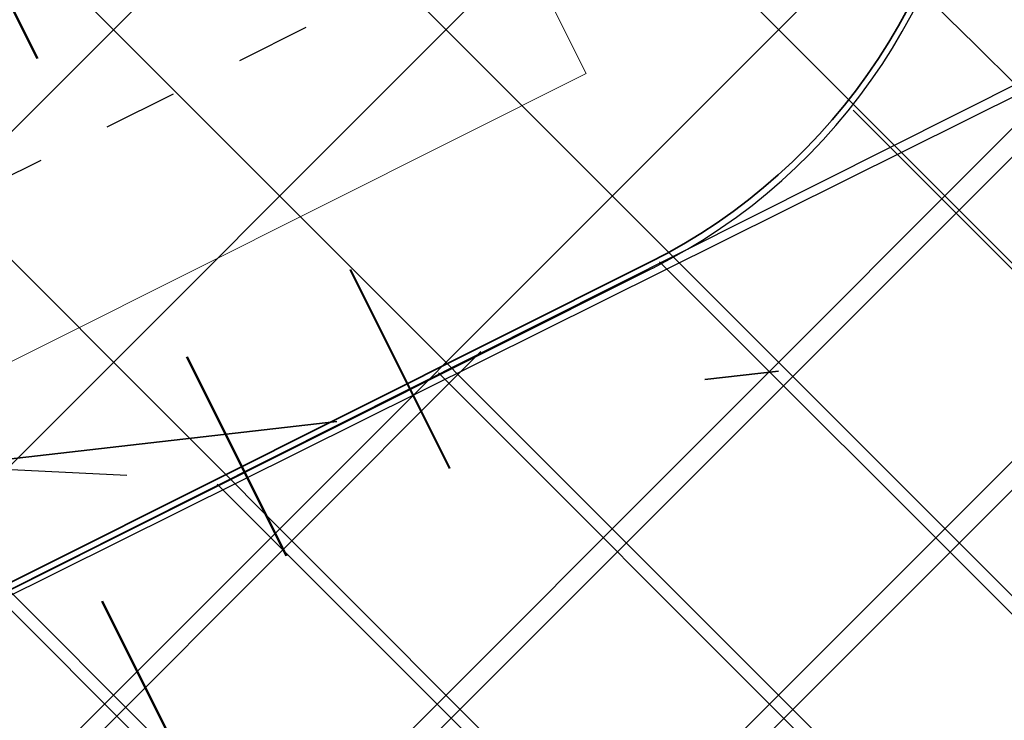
# Model space of a CAD drawing. Header units: metres. Extents: x 7472034 to 8439876, y 5890181 to 5961460.
# Tile 92 of 202: x 8439501.865 to 8439503.194, y 5890391.384 to 5890392.329. Entities that reach past the tile are written whole.
import ezdxf

# ---------------------------------------------------------------- set-up
doc = ezdxf.new("R2010")
doc.units = ezdxf.units.M
doc.header["$MEASUREMENT"] = 0
for name, pattern in [('ACAD_ISO03W100', [30, 12, -18]), ('DASHDOTX2', [2, 1, -0.5, 0, -0.5]), ('HIDDEN2', [0.1875, 0.125, -0.0625])]:
    doc.linetypes.add(name, pattern=pattern)
doc.layers.get('0').update_dxf_attribs({"linetype": 'CONTINUOUS', "lineweight": 5})
doc.layers.get('Defpoints').update_dxf_attribs({"linetype": 'CONTINUOUS'})
for name, color, linetype, lineweight in [('### Krawężnik', 6, 'CONTINUOUS', 35), ('_a_widok', 7, 'CONTINUOUS', 5), ('_T_95', 80, 'ACAD_ISO03W100', 50), ('_T_ON', 23, 'ACAD_ISO03W100', 40), ('_T_ON_V', 181, 'ACAD_ISO03W100', 50), ('E_Kanal_sterownicze', 10, 'DASHDOTX2', 35), ('KOLOR-OBIEKT', 21, 'CONTINUOUS', 13), ('T_strefa-8', 20, 'ACAD_ISO03W100', 50), ('ZAG-obrys 018 wymiary', 7, 'CONTINUOUS', 18), ('ZAG-OBRYS013', 7, 'CONTINUOUS', 13), ('ZAG-OPIS_020', 7, 'CONTINUOUS', 25)]:
    doc.layers.add(name, color=color, linetype=linetype, lineweight=lineweight)
doc.layers.add('100_rzut_wym_wew', color=7, linetype='CONTINUOUS')
doc.layers.add('2D - Ogólne', color=7, linetype='CONTINUOUS')
doc.layers.add('_IS_NO', color=11, linetype='CONTINUOUS', lineweight=20, plot=False)
doc.styles.add('DIM', font='simplex.shx', dxfattribs={"width": 0.8})
doc.styles.add('RS', font='Romans.shx', dxfattribs={"width": 0.7})
doc.dimstyles.new('DIM-WEW_500', dxfattribs={"dimscale": 5, "dimtxt": 18, "dimasz": 10, "dimexe": 4, "dimexo": 8, "dimgap": 5, "dimtad": 1, "dimlfac": 0.01, "dimzin": 9, "dimdsep": 46, "dimtxsty": 'DIM', "dimblk": 'ARCHTICK', "dimcen": 5, "dimclrt": 112, "dimadec": 4, "dimazin": 2, "dimtfac": 4, "dimtmove": 0, "dimatfit": 3, "dimldrblk": 'ARCHTICK', "dimfxl": 0, "dimtolj": 1, "dimlwd": 13, "dimarcsym": 0})
pattern_1 = [(45, (967499.202946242, -71042.94610979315), (-0.2245064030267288, 0.2245064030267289), []), (135, (967499.202946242, -71042.94610979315), (-0.2245064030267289, -0.2245064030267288), [])]
pattern_2 = [(45, (967499.2092647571, -71042.97165620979), (-0.2245064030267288, 0.2245064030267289), []), (135, (967499.2092647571, -71042.97165620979), (-0.2245064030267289, -0.2245064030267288), [])]

# ---------------------------------------------------------------- blocks, each defined once
blk = doc.blocks.new('A$C7D7B3C0A')
at = {"ltscale": 0.1}
blk.add_lwpolyline([(3.075000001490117, 7.137135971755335), (4.125000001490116, 7.137135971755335), (4.125000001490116, 8.937135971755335), (3.075000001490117, 8.937135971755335)], close=True, dxfattribs=at)
at = {"layer": '2D - Ogólne', "lineweight": 25}
blk.add_line((4.399999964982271, 8.89999996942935), (4.400059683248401, 2.299928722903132), dxfattribs=at)
blk.add_line((4.399999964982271, 8.89999996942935), (4.400059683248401, 2.299928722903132), dxfattribs=at)
blk.add_line((4.399999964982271, 8.89999996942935), (4.400059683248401, 2.299928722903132), dxfattribs=at)
blk.add_line((4.399999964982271, 8.89999996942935), (4.400059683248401, 2.299928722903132), dxfattribs=at)
blk.add_line((4.399999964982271, 8.89999996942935), (4.400059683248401, 2.299928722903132), dxfattribs=at)
blk.add_line((4.399999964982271, 8.89999996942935), (4.400059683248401, 2.299928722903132), dxfattribs=at)
blk.add_line((4.399999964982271, 8.89999996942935), (4.400059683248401, 2.299928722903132), dxfattribs=at)
blk.add_line((4.399999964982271, 8.89999996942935), (4.400059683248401, 2.299928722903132), dxfattribs=at)
blk.add_line((4.399999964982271, 8.89999996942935), (4.400059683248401, 2.299928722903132), dxfattribs=at)
blk.add_line((4.399999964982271, 8.89999996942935), (4.400059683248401, 2.299928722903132), dxfattribs=at)
blk.add_line((4.399999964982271, 8.89999996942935), (4.400059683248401, 2.299928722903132), dxfattribs=at)
at = {"layer": '2D - Ogólne', "linetype": 'HIDDEN2', "ltscale": 0.5}
blk.add_lwpolyline([(3.300000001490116, 7.327135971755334), (3.900000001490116, 7.327135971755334), (3.900000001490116, 8.747135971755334), (3.300000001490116, 8.747135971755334)], close=True, dxfattribs=at)
at = {"layer": '2D - Ogólne', "lineweight": 25}
blk.add_arc((3.599999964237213, 8.899999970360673), 0.7999999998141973, 359.9985593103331, 180.0014353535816, dxfattribs=at)
blk.add_arc((3.599999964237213, 8.899999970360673), 0.7999999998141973, 359.9985593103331, 180.0014353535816, dxfattribs=at)
blk.add_arc((3.599999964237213, 8.899999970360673), 0.7999999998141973, 359.9985593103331, 180.0014353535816, dxfattribs=at)
blk.add_arc((3.599999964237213, 8.899999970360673), 0.7999999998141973, 359.9985593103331, 180.0014353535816, dxfattribs=at)
blk.add_arc((3.599999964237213, 8.899999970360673), 0.7999999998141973, 359.9985593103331, 180.0014353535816, dxfattribs=at)
blk.add_arc((3.599999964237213, 8.899999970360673), 0.7999999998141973, 359.9985593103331, 180.0014353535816, dxfattribs=at)
blk.add_arc((3.599999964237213, 8.899999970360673), 0.7999999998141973, 359.9985593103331, 180.0014353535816, dxfattribs=at)
blk.add_arc((3.599999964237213, 8.899999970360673), 0.7999999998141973, 359.9985593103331, 180.0014353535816, dxfattribs=at)
blk.add_arc((3.599999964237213, 8.899999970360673), 0.7999999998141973, 359.9985593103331, 180.0014353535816, dxfattribs=at)
blk.add_arc((3.599999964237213, 8.899999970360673), 0.7999999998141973, 359.9985593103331, 180.0014353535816, dxfattribs=at)
blk.add_arc((3.599999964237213, 8.899999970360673), 0.7999999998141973, 359.9985593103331, 180.0014353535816, dxfattribs=at)
blk = doc.blocks.new('_Oblique')
at = {"color": 0, "linetype": 'ByBlock', "lineweight": -2}
blk.add_line((-0.5, -0.5), (0.5, 0.5), dxfattribs=at)
blk = doc.blocks.new('*D74')
at = {"layer": 'Defpoints', "color": 0, "linetype": 'Continuous', "lineweight": 60}
for p in [(8439513.6523426, 5890394.95090656), (8439515.034874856, 5890392.196414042, -6.635853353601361e-07), (8439505.357943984, 5890385.161581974, -6.635853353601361e-07)]:
    blk.add_point(p, dxfattribs=at)
at = {"layer": 'ZAG-obrys 018 wymiary', "color": 0, "linetype": 'Continuous', "lineweight": -2}
for p, q in [((8439514.67600672, 5890392.911406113), (8439513.472908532, 5890395.308402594)), ((8439504.999075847, 5890385.876574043), (8439502.92285878, 5890390.013131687))]:
    blk.add_line(p, q, dxfattribs=at)
at = {"layer": 'ZAG-obrys 018 wymiary', "color": 0, "linetype": 'Continuous', "lineweight": 13}
blk.add_line((8439503.102292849, 5890389.655635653), (8439513.6523426, 5890394.95090656), dxfattribs=at)
at = {"layer": 'ZAG-obrys 018 wymiary', "color": 0, "linetype": 'Continuous', "lineweight": 13, "xscale": 0.3, "yscale": 0.3, "zscale": 0.3}
for p, rotation in [((8439513.6523426, 5890394.95090656), 26.6529462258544), ((8439503.102292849, 5890389.655635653), 206.6529462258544)]:
    blk.add_blockref('_Oblique', p, dxfattribs=dict(at, rotation=rotation))
at = {"layer": 'ZAG-obrys 018 wymiary', "color": 112, "linetype": 'Continuous', "lineweight": 25, "insert": (8439507.694868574, 5890392.632072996), "char_height": 0.8, "attachment_point": 5, "rotation": 26.652946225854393, "style": 'RS'}
blk.add_mtext('\\A1;11.8', dxfattribs=at)
blk = doc.blocks.new('_ArchTick')
at = {"layer": '100_rzut_wym_wew', "color": 0, "linetype": 'Continuous', "const_width": 0.15}
blk.add_lwpolyline([(-0.5, -0.5), (0.5, 0.5)], dxfattribs=at)
blk = doc.blocks.new('*D76')
at = {"layer": 'Defpoints', "color": 0, "linetype": 'Continuous', "lineweight": 60}
for p in [(8439504.5437122, 5890392.911758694), (8439500.275404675, 5890390.769413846), (8439503.451551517, 5890385.091044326)]:
    blk.add_point(p, dxfattribs=at)
at = {"layer": 'ZAG-obrys 018 wymiary', "color": 0, "linetype": 'Continuous', "lineweight": -2}
for p, q in [((8439500.990396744, 5890391.128281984), (8439504.901208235, 5890393.091192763)), ((8439504.166543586, 5890385.449912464), (8439507.816903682, 5890387.282097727))]:
    blk.add_line(p, q, dxfattribs=at)
at = {"layer": 'ZAG-obrys 018 wymiary', "color": 0, "linetype": 'Continuous', "lineweight": 13}
blk.add_line((8439507.459407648, 5890387.102663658), (8439504.5437122, 5890392.911758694), dxfattribs=at)
at = {"layer": 'ZAG-obrys 018 wymiary', "color": 0, "linetype": 'Continuous', "lineweight": 13, "xscale": 0.3, "yscale": 0.3, "zscale": 0.3}
for p, rotation in [((8439504.5437122, 5890392.911758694), 116.652946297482), ((8439507.459407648, 5890387.102663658), 296.6529462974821)]:
    blk.add_blockref('_Oblique', p, dxfattribs=dict(at, rotation=rotation))
at = {"layer": 'ZAG-obrys 018 wymiary', "color": 112, "linetype": 'Continuous', "lineweight": 25, "insert": (8439506.537803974, 5890390.27636228), "char_height": 0.8, "attachment_point": 5, "rotation": 296.652946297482, "style": 'RS'}
blk.add_mtext('\\A1;6.5', dxfattribs=at)
blk = doc.blocks.new('*D80')
at = {"layer": 'Defpoints', "color": 0, "linetype": 'Continuous', "lineweight": 60}
for p in [(8439499.288762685, 5890395.196211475), (8439510.439764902, 5890383.669162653), (8439506.139698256, 5890381.515762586)]:
    blk.add_point(p, dxfattribs=at)
at = {"layer": 'ZAG-obrys 018 wymiary', "color": 0, "linetype": 'Continuous', "lineweight": -2}
for p, q in [((8439500.004080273, 5890395.554430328), (8439503.946488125, 5890397.528720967)), ((8439506.855015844, 5890381.87398144), (8439510.797423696, 5890383.84827208))]:
    blk.add_line(p, q, dxfattribs=at)
at = {"layer": 'ZAG-obrys 018 wymiary', "color": 0, "linetype": 'Continuous', "lineweight": 13}
blk.add_line((8439503.588829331, 5890397.349611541), (8439510.439764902, 5890383.669162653), dxfattribs=at)
at = {"layer": 'ZAG-obrys 018 wymiary', "color": 0, "linetype": 'Continuous', "lineweight": 13, "xscale": 0.3, "yscale": 0.3, "zscale": 0.3}
for p, rotation in [((8439503.588829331, 5890397.349611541), 116.6009277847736), ((8439510.439764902, 5890383.669162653), 296.6009277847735)]:
    blk.add_blockref('_Oblique', p, dxfattribs=dict(at, rotation=rotation))
at = {"layer": 'ZAG-obrys 018 wymiary', "color": 112, "linetype": 'Continuous', "lineweight": 25, "insert": (8439508.246278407, 5890389.389239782), "char_height": 0.8, "attachment_point": 5, "rotation": 296.6009277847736, "style": 'RS'}
blk.add_mtext('\\A1;15.3', dxfattribs=at)
blk = doc.blocks.new('*D88')
at = {"layer": 'Defpoints', "color": 0, "linetype": 'Continuous', "lineweight": 60}
for p in [(8439503.070368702, 5890393.075582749), (8439494.803817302, 5890391.266461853), (8439495.73632797, 5890389.403839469)]:
    blk.add_point(p, dxfattribs=at)
at = {"layer": 'ZAG-obrys 018 wymiary', "color": 0, "linetype": 'Continuous', "lineweight": -2}
for p, q in [((8439502.712229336, 5890393.790940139), (8439501.95878835, 5890395.295883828)), ((8439495.378188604, 5890390.119196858), (8439494.624747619, 5890391.624140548))]:
    blk.add_line(p, q, dxfattribs=at)
at = {"layer": 'ZAG-obrys 018 wymiary', "color": 0, "linetype": 'Continuous', "lineweight": 13}
blk.add_line((8439502.137858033, 5890394.938205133), (8439494.803817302, 5890391.266461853), dxfattribs=at)
at = {"layer": 'ZAG-obrys 018 wymiary', "color": 0, "linetype": 'Continuous', "lineweight": 13, "xscale": 0.3, "yscale": 0.3, "zscale": 0.3}
for p, rotation in [((8439502.137858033, 5890394.938205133), 26.59456106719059), ((8439494.803817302, 5890391.266461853), 206.5945610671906)]:
    blk.add_blockref('_Oblique', p, dxfattribs=dict(at, rotation=rotation))
at = {"layer": 'ZAG-obrys 018 wymiary', "color": 112, "linetype": 'Continuous', "lineweight": 25, "insert": (8439498.202233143, 5890393.638851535), "char_height": 0.8, "attachment_point": 5, "rotation": 26.594561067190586, "style": 'RS'}
blk.add_mtext('\\A1;8.2', dxfattribs=at)
blk = doc.blocks.new('*D60')
at = {"layer": 'Defpoints', "color": 0, "linetype": 'Continuous', "lineweight": 60}
for p in [(8439503.84000523, 5890394.328112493), (8439498.216184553, 5890391.533605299), (8439498.928597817, 5890390.099905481)]:
    blk.add_point(p, dxfattribs=at)
at = {"layer": 'ZAG-obrys 018 wymiary', "color": 0, "linetype": 'Continuous', "lineweight": -2}
for p, q in [((8439499.362340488, 5890392.10313644), (8439504.198218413, 5890394.506110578)), ((8439500.074753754, 5890390.669436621), (8439504.910631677, 5890393.07241076))]:
    blk.add_line(p, q, dxfattribs=at)
at = {"layer": 'ZAG-obrys 018 wymiary', "color": 0, "linetype": 'Continuous', "lineweight": 13}
blk.add_line((8439504.552418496, 5890392.894412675), (8439503.84000523, 5890394.328112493), dxfattribs=at)
at = {"layer": 'ZAG-obrys 018 wymiary', "color": 0, "linetype": 'Continuous', "lineweight": 13, "xscale": 0.3, "yscale": 0.3, "zscale": 0.3}
for p, rotation in [((8439503.84000523, 5890394.328112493), 116.4230323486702), ((8439504.552418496, 5890392.894412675), 296.4230323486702)]:
    blk.add_blockref('_Oblique', p, dxfattribs=dict(at, rotation=rotation))
at = {"layer": 'ZAG-obrys 018 wymiary', "color": 112, "linetype": 'Continuous', "lineweight": 25, "insert": (8439504.733531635, 5890393.878259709), "char_height": 0.8, "attachment_point": 5, "rotation": 296.42303234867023, "style": 'RS'}
blk.add_mtext('\\A1;1.6', dxfattribs=at)
blk = doc.blocks.new('*D61')
at = {"layer": 'Defpoints', "color": 0, "linetype": 'Continuous', "lineweight": 60}
for p in [(8439502.577955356, 5890396.848265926), (8439496.959928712, 5890394.034853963), (8439498.213246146, 5890391.532138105)]:
    blk.add_point(p, dxfattribs=at)
at = {"layer": 'ZAG-obrys 018 wymiary', "color": 0, "linetype": 'Continuous', "lineweight": -2}
for p, q in [((8439498.107220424, 5890394.609398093), (8439502.93561415, 5890397.027375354)), ((8439499.360537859, 5890392.106682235), (8439504.188931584, 5890394.524659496))]:
    blk.add_line(p, q, dxfattribs=at)
at = {"layer": 'ZAG-obrys 018 wymiary', "color": 0, "linetype": 'Continuous', "lineweight": 13}
blk.add_line((8439503.83127279, 5890394.345550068), (8439502.577955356, 5890396.848265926), dxfattribs=at)
at = {"layer": 'ZAG-obrys 018 wymiary', "color": 0, "linetype": 'Continuous', "lineweight": 13, "xscale": 0.3, "yscale": 0.3, "zscale": 0.3}
for p, rotation in [((8439502.577955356, 5890396.848265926), 116.6009277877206), ((8439503.83127279, 5890394.345550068), 296.6009277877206)]:
    blk.add_blockref('_Oblique', p, dxfattribs=dict(at, rotation=rotation))
at = {"layer": 'ZAG-obrys 018 wymiary', "color": 112, "linetype": 'Continuous', "lineweight": 25, "insert": (8439503.741102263, 5890395.865572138), "char_height": 0.8, "attachment_point": 5, "rotation": 296.6009277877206, "style": 'RS'}
blk.add_mtext('\\A1;2.8', dxfattribs=at)
blk = doc.blocks.new('Elektryk_v3')
at = {"layer": 'E_Kanal_sterownicze'}
blk.add_lwpolyline([(7.317663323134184, -60.84954797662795), (-9.58507195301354, -62.78099499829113)], dxfattribs=at)
blk = doc.blocks.new('A$C20F0416D')
at = {"layer": '_T_95', "ltscale": 0.025}
blk.add_lwpolyline([(2.526939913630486, 7.143313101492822), (3.028528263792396, 6.169950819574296), (16.01498551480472, 12.67349417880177), (15.1567672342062, 14.38720843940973)], dxfattribs=at)
at = {"layer": '_T_ON', "ltscale": 0.025}
blk.add_lwpolyline([(5.371468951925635, 8.609142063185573), (5.775450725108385, 7.82519119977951), (16.35011156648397, 13.12092074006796), (15.60384072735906, 14.61109522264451)], dxfattribs=at)
at = {"layer": '_T_ON_V', "ltscale": 0.025}
blk.add_lwpolyline([(4.992205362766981, 2.359317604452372), (5.319726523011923, 1.723743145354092), (9.298927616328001, 3.716504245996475), (10.87148666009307, 4.995262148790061), (14.75930539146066, 6.99871411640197), (16.46535427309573, 12.33249306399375), (15.38030398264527, 14.49915183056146)], dxfattribs=at)
blk = doc.blocks.new('*D132')
at = {"layer": 'Defpoints', "color": 0, "linetype": 'Continuous', "lineweight": 60}
for p in [(8439490.081045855, 5890411.33265816), (8439490.081045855, 5890411.33265816), (8439503.593241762, 5890384.547616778)]:
    blk.add_point(p, dxfattribs=at)
at = {"layer": 'ZAG-obrys 018 wymiary', "color": 0, "linetype": 'Continuous', "lineweight": -2}
for p, q in [((8439490.081045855, 5890411.33265816), (8439490.438176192, 5890411.512818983)), ((8439503.593241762, 5890384.547616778), (8439503.9503721, 5890384.727777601))]:
    blk.add_line(p, q, dxfattribs=at)
at = {"layer": 'ZAG-obrys 018 wymiary', "color": 0, "linetype": 'Continuous', "lineweight": 13}
blk.add_line((8439503.593241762, 5890384.547616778), (8439490.081045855, 5890411.33265816), dxfattribs=at)
at = {"layer": 'ZAG-obrys 018 wymiary', "color": 0, "linetype": 'Continuous', "lineweight": 13, "xscale": 0.3, "yscale": 0.3, "zscale": 0.3}
for p, rotation in [((8439490.081045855, 5890411.33265816), 116.7694823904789), ((8439503.593241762, 5890384.547616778), 296.7694823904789)]:
    blk.add_blockref('_Oblique', p, dxfattribs=dict(at, rotation=rotation))
at = {"layer": 'ZAG-obrys 018 wymiary', "color": 112, "linetype": 'Continuous', "lineweight": 25, "insert": (8439496.348970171, 5890400.239980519), "char_height": 0.8, "attachment_point": 5, "rotation": 296.7694823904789, "style": 'RS'}
blk.add_mtext('\\A1;30', dxfattribs=at)
blk = doc.blocks.new('*D142')
at = {"layer": 'Defpoints', "color": 0, "linetype": 'Continuous', "lineweight": 60}
for p in [(8439501.07687633, 5890391.760996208), (8439499.839085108, 5890366.792824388), (8439500.37198268, 5890366.766406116)]:
    blk.add_point(p, dxfattribs=at)
at = {"layer": 'ZAG-obrys 018 wymiary', "color": 0, "linetype": 'Continuous', "lineweight": 13}
blk.add_line((8439501.609773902, 5890391.734577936), (8439500.37198268, 5890366.766406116), dxfattribs=at)
at = {"layer": 'ZAG-obrys 018 wymiary', "color": 0, "linetype": 'Continuous', "lineweight": -2}
for p, q in [((8439501.609773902, 5890391.734577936), (8439502.009283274, 5890391.714772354)), ((8439500.37198268, 5890366.766406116), (8439500.771492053, 5890366.746600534))]:
    blk.add_line(p, q, dxfattribs=at)
at = {"layer": 'ZAG-obrys 018 wymiary', "color": 0, "linetype": 'Continuous', "lineweight": 13, "xscale": 0.3, "yscale": 0.3, "zscale": 0.3}
for p, rotation in [((8439501.609773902, 5890391.734577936), 87.16189876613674), ((8439500.37198268, 5890366.766406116), 267.1618987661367)]:
    blk.add_blockref('_Oblique', p, dxfattribs=dict(at, rotation=rotation))
at = {"layer": 'ZAG-obrys 018 wymiary', "color": 112, "linetype": 'Continuous', "lineweight": 25, "insert": (8439500.180271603, 5890375.01709125), "char_height": 0.8, "attachment_point": 5, "rotation": 87.16189876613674, "style": 'RS'}
blk.add_mtext('\\A1;25', dxfattribs=at)
blk = doc.blocks.new('_Open30')
at = {"color": 0, "linetype": 'ByBlock', "lineweight": -2}
for p, q in [((-1, 0.26794919), (0, 0)), ((0, 0), (-1, -0.26794919)), ((0, 0), (-1, 0))]:
    blk.add_line(p, q, dxfattribs=at)
blk = doc.blocks.new('*D150')
at = {"layer": 'Defpoints', "color": 0, "linetype": 'Continuous', "lineweight": 60}
for p in [(8439495.295166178, 5890413.452423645), (8439503.9503721, 5890384.727777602)]:
    blk.add_point(p, dxfattribs=at)
at = {"layer": 'ZAG-obrys 018 wymiary', "color": 0, "linetype": 'Continuous', "lineweight": 13}
blk.add_line((8439496.232624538, 5890410.341214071), (8439495.381717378, 5890413.165180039), dxfattribs=at)
at = {"layer": 'ZAG-obrys 018 wymiary', "color": 0, "linetype": 'Continuous', "lineweight": 13, "xscale": 0.3, "yscale": 0.3, "zscale": 0.3, "rotation": 106.7684137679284}
blk.add_blockref('_Open30', (8439495.295166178, 5890413.452423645), dxfattribs=at)
at = {"layer": 'ZAG-obrys 018 wymiary', "color": 112, "linetype": 'Continuous', "lineweight": 25, "insert": (8439496.541688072, 5890411.395196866), "char_height": 0.8, "attachment_point": 5, "rotation": 286.7684137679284, "style": 'RS'}
blk.add_mtext('\\A1;R30', dxfattribs=at)
blk = doc.blocks.new('A$C1D2679FE')
at = {"layer": 'KOLOR-OBIEKT', "lineweight": 9, "ltscale": 200}
h = blk.add_hatch(dxfattribs=at)
h.set_pattern_fill('ANSI37', color=253, scale=0.1, angle=16)
h.set_pattern_definition([(61, (-7471780.020262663, -5961378.212846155), (-0.2776917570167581, 0.153927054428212), []), (151, (-7471780.020262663, -5961378.212846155), (-0.153927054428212, -0.2776917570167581), [])])
edge = h.paths.add_edge_path()
edge.add_line((196.975401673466, 33.54016214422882), (192.3495923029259, 34.13512154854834))
edge.add_line((192.3495923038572, 34.13512154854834), (187.7176397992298, 34.7308710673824))
edge.add_line((187.7176398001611, 34.7308710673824), (178.5077782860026, 36.15998750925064))
edge.add_line((178.5077782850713, 36.15998750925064), (176.6601969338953, 36.5026140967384))
edge.add_arc((181.3685569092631, 38.18527459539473), 5.000000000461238, 199.6657310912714, 261.1796204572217)
edge.add_line((180.6018702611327, 33.24440507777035), (187.358021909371, 32.19603671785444))
edge.add_line((187.3580219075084, 32.19603671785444), (192.0230219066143, 31.59603671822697))
edge.add_line((192.0230219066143, 31.59603671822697), (196.6880219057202, 30.9960367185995))
edge.add_line((196.6880219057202, 30.9960367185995), (201.9780219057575, 30.48103671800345))
edge.add_line((201.9780219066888, 30.48103671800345), (207.2680219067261, 29.96603671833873))
edge.add_line((207.2680219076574, 29.96603671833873), (216.468021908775, 29.35603671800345))
edge.add_line((216.4680219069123, 29.35603671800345), (221.8830219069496, 29.11103671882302))
edge.add_line((221.8830219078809, 29.11103671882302), (227.2980219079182, 28.86603671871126))
edge.add_line((227.2980219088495, 28.86603671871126), (233.718021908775, 28.60103671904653))
edge.add_line((233.7180219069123, 28.60103671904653), (240.1380219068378, 28.33603671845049))
edge.add_line((240.1380219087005, 28.33603671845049), (245.3280219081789, 28.076036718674))
edge.add_line((245.3280219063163, 28.076036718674), (246.1380219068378, 28.00603671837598))
edge.add_line((246.1380219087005, 28.00603671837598), (248.4280219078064, 27.98603671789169))
edge.add_line((248.4280219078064, 27.98603671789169), (251.4080219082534, 28.33603671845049))
edge.add_line((251.4080219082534, 28.33603671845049), (255.3380219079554, 29.13603671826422))
edge.add_line((255.3380219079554, 29.13603671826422), (258.1480219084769, 30.35603671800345))
edge.add_line((258.1480219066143, 30.35603671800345), (260.6280219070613, 32.076036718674))
edge.add_line((260.6280219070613, 32.076036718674), (262.7080219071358, 34.29603671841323))
edge.add_line((262.7080219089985, 34.29603671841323), (264.3880219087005, 36.826036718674))
edge.add_line((264.3880219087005, 36.826036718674), (265.608021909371, 39.59603671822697))
edge.add_line((265.6080219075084, 39.59603671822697), (266.4080219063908, 42.53603671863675))
edge.add_line((266.4080219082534, 42.53603671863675), (266.6380219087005, 45.60603671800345))
edge.add_line((266.6380219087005, 45.60603671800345), (266.3380219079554, 48.59603671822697))
edge.add_line((266.3380219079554, 48.59603671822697), (265.628021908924, 51.53603671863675))
edge.add_line((265.6280219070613, 51.53603671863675), (264.5280219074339, 54.28603671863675))
edge.add_line((264.5280219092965, 54.28603671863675), (263.3880219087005, 57.11603671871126))
edge.add_line((263.3880219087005, 57.11603671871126), (262.5430219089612, 59.47103671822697))
edge.add_line((262.5430219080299, 59.47103671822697), (261.6980219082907, 61.826036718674))
edge.add_line((261.6980219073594, 61.826036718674), (260.5980219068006, 65.15103671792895))
edge.add_line((260.5980219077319, 65.15103671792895), (259.4980219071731, 68.47603671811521))
edge.add_line((259.4980219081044, 68.47603671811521), (257.3916487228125, 67.77919145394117))
edge.add_line((257.3916487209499, 67.77919145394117), (258.1675714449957, 64.34697791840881))
edge.add_line((258.167571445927, 64.34697791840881), (259.2776264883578, 60.99158426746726))
edge.add_line((259.2776264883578, 60.99158426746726), (260.1334384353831, 58.60645156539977))
edge.add_line((260.1334384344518, 58.60645156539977), (260.9950570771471, 56.20513570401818))
edge.add_line((260.9950570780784, 56.20513570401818), (262.1522789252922, 53.33238322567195))
edge.add_line((262.1522789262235, 53.33238322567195), (263.1827648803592, 50.75616833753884))
edge.add_line((263.1827648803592, 50.75616833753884), (263.8083402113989, 48.16575780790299))
edge.add_line((263.8083402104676, 48.16575780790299), (264.0684198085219, 45.57363114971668))
edge.add_line((264.0684198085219, 45.57363114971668), (263.8734869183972, 42.97170083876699))
edge.add_line((263.8734869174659, 42.97170083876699), (263.1880731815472, 40.45280535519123))
edge.add_line((263.1880731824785, 40.45280535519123), (262.1337886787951, 38.05906103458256))
edge.add_line((262.1337886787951, 38.05906103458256), (260.6936748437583, 35.89031817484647))
edge.add_line((260.6936748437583, 35.89031817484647), (258.9457271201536, 34.02472012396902))
edge.add_line((258.9457271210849, 34.02472012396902), (256.8967191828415, 32.60363397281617))
edge.add_line((256.8967191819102, 32.60363397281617), (254.5645412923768, 31.59108698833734))
edge.add_line((254.5645412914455, 31.59108698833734), (251.0026761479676, 30.86602538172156))
edge.add_line((251.0026761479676, 30.86602538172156), (248.2893446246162, 30.54734550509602))
edge.add_line((248.2893446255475, 30.54734550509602), (246.2595893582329, 30.56507262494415))
edge.add_line((246.2595893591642, 30.56507262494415), (245.5023283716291, 30.63051493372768))
edge.add_line((245.5023283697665, 30.63051493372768), (240.2548571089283, 30.89339403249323))
edge.add_line((240.2548571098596, 30.89339403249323), (233.8236017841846, 31.1588586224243))
edge.add_line((233.8236017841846, 31.1588586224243), (227.4086662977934, 31.42364957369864))
edge.add_line((227.4086662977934, 31.42364957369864), (221.9987299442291, 31.66842047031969))
edge.add_line((221.9987299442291, 31.66842047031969), (217.4544723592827, 31.90290945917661))
edge.add_line((217.4544723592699, 31.90290945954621), (217.0910134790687, 31.92589690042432))
edge.add_line((217.0910134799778, 31.92589689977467), (214.8768218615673, 32.06593639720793))
edge.add_line((214.876821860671, 32.06593639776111), (207.0033997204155, 32.56390146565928))
edge.add_line((207.0033997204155, 32.56390146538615), (202.2260741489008, 33.02899081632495))
edge.add_line((202.2260741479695, 33.02899081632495), (196.975401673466, 33.54016214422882))
blk = doc.blocks.new('A$C2C426404')
at = {"layer": '_IS_NO'}
for points, knots in [([(79.78853077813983, 19.36674957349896), (76.35759393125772, 21.05647175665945), (73.54314721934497, 23.24973176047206), (68.81112178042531, 29.5542766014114), (62.94352867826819, 33.40072623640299), (60.85999413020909, 35.33807434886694), (60.85999381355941, 35.3380749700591)], [0, 0, 0, 0, 2.176379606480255, 10.04614516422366, 21.98881238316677, 21.98881468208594, 21.98881468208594, 21.98881468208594, 21.98881468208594]), ([(50.6228041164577, 30.56321178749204, 1.829566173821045e-06), (53.11749188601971, 30.21319374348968), (56.38514522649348, 30.67444155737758), (60.99540497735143, 30.04553546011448), (68.19327101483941, 22.54355850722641, -2.469325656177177e-08), (70.8769634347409, 19.46133922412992, 5.150448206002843e-09), (74.71212187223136, 14.31917844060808, -1.219795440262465e-09), (78.88802252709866, 13.86142715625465), (82.75564656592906, 12.70757211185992)], [0, 0, 0, 0, 7.578698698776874, 9.67195365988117, 16.27655537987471, 24.33370670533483, 30.35915105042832, 36.79354326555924, 36.79354326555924, 36.79354326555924, 36.79354326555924])]:
    blk.add_open_spline(points, degree=3, knots=knots, dxfattribs=at)
at = {"layer": '_IS_NO', "ltscale": 0.1}
for points, knots in [([(81.48853297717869, 15.975331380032), (78.87586907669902, 16.84686399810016), (76.26450027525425, 17.78992713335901), (72.03847445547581, 21.67736706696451), (65.0990158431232, 30.09408769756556), (58.79946133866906, 33.34467344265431), (58.26247850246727, 34.11525447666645)], [0, 0, 0, 0, 1.278992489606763, 7.78914044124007, 15.74750070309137, 27.64022902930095, 27.64022902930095, 27.64022902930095, 27.64022902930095]), ([(55.69703794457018, 26.44192530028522, 8.07171421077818e-08), (60.47702913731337, 24.37489471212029, 4.118097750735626e-07), (65.41527824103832, 21.38608461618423, 8.932878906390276e-07), (68.42167646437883, 18.98607052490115, -1.681326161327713e-07), (71.60992970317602, 12.73766223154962), (75.29265419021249, 11.98629271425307, 1.662301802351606e-08), (79.75433884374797, 11.20084950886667)], [13.0881689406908, 13.0881689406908, 13.0881689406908, 13.0881689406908, 21.71831455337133, 28.5577747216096, 34.1003045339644, 40.71973107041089, 40.71973107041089, 40.71973107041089, 40.71973107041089])]:
    blk.add_open_spline(points, degree=3, knots=knots, dxfattribs=at)

msp = doc.modelspace()

# ---------------------------------------------------------------- hatches: boundary and pattern name
at = {"layer": 'KOLOR-OBIEKT', "lineweight": 9}
h = msp.add_hatch(dxfattribs=at)
h.set_pattern_fill('ANSI37', color=73, scale=0.1)
h.set_pattern_definition(pattern_2)
edge = h.paths.add_edge_path()
edge.add_arc((8439443.60123986, 5890379.17988472), 6.652831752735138, 296.7043321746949, 335.0331150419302)
edge.add_arc((8439476.194075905, 5890367.917634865), 27.87464989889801, 155.1393615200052, 162.3446315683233, ccw=False)
edge.add_arc((8439457.399943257, 5890376.211109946), 7.345078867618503, 127.98309878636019, 152.2023641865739, ccw=False)
edge.add_arc((8439457.741930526, 5890376.488713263), 7.349948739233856, 107.1989600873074, 131.4182254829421, ccw=False)
edge.add_line((8439455.568618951, 5890383.509999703), (8439473.898437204, 5890392.710084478))
edge.add_arc((8439481.742870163, 5890376.384611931), 18.11232128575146, 99.26977735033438, 115.6644084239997, ccw=False)
edge.add_line((8439478.825278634, 5890394.260401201), (8439481.377171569, 5890394.321440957))
edge.add_arc((8439482.909595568, 5890377.390082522), 17.00056533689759, 88.22393661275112, 95.17163768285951, ccw=False)
edge.add_arc((8439482.561499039, 5890405.235869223), 10.88860248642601, 274.6092070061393, 298.9976789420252)
edge.add_arc((8443006.923870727, 5883371.657126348), 7856.29059094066, 116.59181359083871, 116.61107962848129, ccw=False)
edge.add_arc((8439465.895823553, 5890431.340313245), 42.15757971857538, 305.2087751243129, 306.7865132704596)
edge.add_arc((8439488.80074795, 5890400.283338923), 3.577668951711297, 310.8590814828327, 340.7280968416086)
edge.add_line((8439492.177934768, 5890399.102523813), (8439493.275267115, 5890403.980640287))
edge.add_line((8439493.275267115, 5890403.980640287), (8439502.266345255, 5890408.28072203))
edge.add_line((8439502.266345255, 5890408.28072203), (8439504.844191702, 5890407.694009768))
edge.add_line((8439504.844191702, 5890407.694009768), (8439506.125281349, 5890405.329609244))
edge.add_arc((8439507.019670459, 5890405.776898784), 0.9999999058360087, 206.5699188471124, 283.6833393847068)
edge.add_line((8439507.256226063, 5890404.805280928), (8439511.624560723, 5890406.970734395))
edge.add_line((8439511.624560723, 5890406.970734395), (8439511.39896348, 5890407.420225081))
edge.add_line((8439511.39896348, 5890407.420225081), (8439510.561982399, 5890407.017405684))
edge.add_line((8439510.561982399, 5890407.017405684), (8439509.330427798, 5890409.481424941))
edge.add_line((8439509.330427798, 5890409.481424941), (8439512.635426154, 5890411.138401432))
edge.add_line((8439512.635426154, 5890411.138401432), (8439512.638568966, 5890411.136467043))
edge.add_line((8439512.638568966, 5890411.136467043), (8439515.998443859, 5890412.829496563))
edge.add_line((8439515.998443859, 5890412.829496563), (8439517.239018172, 5890410.325621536))
edge.add_line((8439517.239018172, 5890410.325621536), (8439513.919446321, 5890408.633274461))
edge.add_line((8439513.919446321, 5890408.633274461), (8439514.091312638, 5890408.235941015))
edge.add_line((8439514.091312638, 5890408.235941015), (8439518.839102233, 5890410.604261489))
edge.add_line((8439518.839102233, 5890410.604261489), (8439518.585943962, 5890412.843737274))
edge.add_line((8439518.585943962, 5890412.843737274), (8439518.274555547, 5890413.628049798))
edge.add_line((8439518.274555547, 5890413.628049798), (8439517.839658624, 5890414.494365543))
edge.add_line((8439517.839658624, 5890414.494365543), (8439524.310164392, 5890417.742607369))
edge.add_line((8439524.310164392, 5890417.742607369), (8439525.122207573, 5890416.124990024))
edge.add_line((8439525.122207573, 5890416.124990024), (8439526.840645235, 5890414.670893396))
edge.add_line((8439526.840645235, 5890414.670893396), (8439527.244697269, 5890414.489695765))
edge.add_arc((8439552.769967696, 5890317.570311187), 100.2242811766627, 102.79246926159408, 104.75471345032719, ccw=False)
edge.add_arc((8439529.321881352, 5890420.105147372), 4.960037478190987, 284.6730648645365, 320.3902958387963)
edge.add_arc((8435016.013859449, 5889290.11735932), 4655.555010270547, 14.00691021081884, 14.04831962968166)
edge.add_line((8439532.327549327, 5890420.207226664), (8439525.877549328, 5890423.127226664))
edge.add_line((8439525.877549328, 5890423.127226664), (8439431.028022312, 5890376.803268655))
edge.add_line((8439431.028022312, 5890376.803268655), (8439435.479127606, 5890375.417226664))
edge.add_line((8439435.479127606, 5890375.417226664), (8439446.590932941, 5890373.236661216))
edge = h.paths.add_edge_path()
edge.add_arc((8439530.228804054, 5890405.916425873), 3.001836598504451, 99.44813666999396, 208.2631515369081)
edge.add_line((8439527.5848402, 5890404.494990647), (8439533.209264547, 5890393.206690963))
edge.add_line((8439533.209264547, 5890393.206690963), (8439519.17443581, 5890386.185049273))
edge.add_line((8439519.17443581, 5890386.185049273), (8439523.57812012, 5890377.411604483))
edge.add_line((8439523.57812012, 5890377.411604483), (8439517.455507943, 5890374.324033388))
edge.add_line((8439517.455507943, 5890374.324033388), (8439517.445860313, 5890374.319191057))
edge.add_line((8439517.445860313, 5890374.319191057), (8439517.33905848, 5890374.265585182))
edge.add_line((8439517.33905848, 5890374.265585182), (8439516.815779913, 5890375.308140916))
edge.add_line((8439516.815779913, 5890375.308140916), (8439511.370501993, 5890372.574998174))
edge.add_line((8439511.370501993, 5890372.574998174), (8439511.888417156, 5890371.529804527))
edge.add_line((8439511.888417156, 5890371.529804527), (8439506.425671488, 5890368.787948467))
edge.add_line((8439506.425671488, 5890368.787948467), (8439505.890341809, 5890369.841556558))
edge.add_line((8439505.890341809, 5890369.841556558), (8439505.8884594, 5890369.869391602))
edge.add_line((8439505.8884594, 5890369.869391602), (8439500.283276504, 5890366.97762632))
edge.add_line((8439500.283276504, 5890366.97762632), (8439519.478066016, 5890366.160130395))
edge.add_line((8439519.478066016, 5890366.160130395), (8439542.767549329, 5890378.417226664))
edge.add_line((8439542.767549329, 5890378.417226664), (8439538.675788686, 5890394.802262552))
edge.add_line((8439538.675788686, 5890394.802262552), (8439537.066416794, 5890401.238139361))
edge.add_line((8439537.066416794, 5890401.238139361), (8439535.557306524, 5890407.69906358))
edge.add_arc((8439531.145391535, 5890400.872499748), 8.128158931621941, 57.12596579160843, 99.98506404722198)
edge = h.paths.add_edge_path()
edge.add_line((8439470.194509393, 5890384.137651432), (8439461.355169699, 5890379.697090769))
edge.add_line((8439461.355169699, 5890379.697090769), (8439460.080861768, 5890379.068371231))
edge.add_line((8439460.080861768, 5890379.068371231), (8439457.869254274, 5890377.642639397))
edge.add_arc((8439460.609507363, 5890373.444653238), 5.013190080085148, 123.1346622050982, 204.022759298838)
edge.add_line((8439456.030540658, 5890371.403786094), (8439459.447549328, 5890370.707226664))
edge.add_line((8439459.447549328, 5890370.707226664), (8439480.497107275, 5890367.736747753))
edge.add_line((8439480.497107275, 5890367.736747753), (8439497.963342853, 5890367.082590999))
edge.add_line((8439497.963342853, 5890367.082590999), (8439496.62020549, 5890369.722641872))
edge.add_line((8439496.62020549, 5890369.722641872), (8439494.91788047, 5890373.087302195))
edge.add_arc((8439489.468037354, 5890366.363615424), 8.654984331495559, 50.97371617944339, 58.22889977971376)
edge.add_line((8439494.025120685, 5890373.721722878), (8439490.036071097, 5890376.575637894))
edge.add_line((8439490.036071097, 5890376.575637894), (8439489.954459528, 5890375.592465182))
edge.add_line((8439489.954459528, 5890375.592465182), (8439490.917133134, 5890375.538648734))
edge.add_line((8439490.917133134, 5890375.538648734), (8439490.678913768, 5890371.956837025))
edge.add_line((8439490.678913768, 5890371.956837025), (8439482.55041443, 5890372.440399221))
edge.add_line((8439482.55041443, 5890372.440399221), (8439482.851718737, 5890376.020734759))
edge.add_line((8439482.851718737, 5890376.020734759), (8439487.354100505, 5890375.749064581))
edge.add_line((8439487.354100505, 5890375.749064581), (8439487.521080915, 5890378.34061919))
edge.add_line((8439487.521080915, 5890378.34061919), (8439481.803471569, 5890382.401025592))
edge.add_arc((8439487.942466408, 5890392.088814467), 11.46911116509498, 231.6002274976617, 237.6382272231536, ccw=False)
edge.add_line((8439480.818489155, 5890383.100518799), (8439480.351152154, 5890383.41057529))
edge.add_line((8439480.351152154, 5890383.41057529), (8439479.210044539, 5890382.939428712))
edge.add_line((8439479.210044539, 5890382.939428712), (8439480.412913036, 5890383.399613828))
edge.add_arc((8439474.682487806, 5890375.167564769), 10.03017472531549, 55.15777404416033, 116.5800473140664)
h.paths.add_polyline_path([(8439461.898919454, 5890370.792156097), (8439462.257176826, 5890373.552492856)], flags=16)
h = msp.add_hatch(dxfattribs=at)
h.set_pattern_fill('ANSI37', color=253, scale=0.1)
h.set_pattern_definition(pattern_2)
edge = h.paths.add_edge_path()
edge.add_arc((8439529.163071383, 5890420.279666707), 5.193757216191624, 276.50229096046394, 320.0240354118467, ccw=False)
edge.add_line((8439529.751227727, 5890415.119319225), (8439525.812744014, 5890414.153171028))
edge.add_line((8439525.812744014, 5890414.153171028), (8439519.208160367, 5890410.804184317))
edge.add_line((8439519.208160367, 5890410.804184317), (8439517.988028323, 5890410.126512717))
edge.add_line((8439517.988028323, 5890410.126512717), (8439514.091312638, 5890408.235941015))
edge.add_line((8439514.091312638, 5890408.235941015), (8439511.613697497, 5890406.992378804))
edge.add_line((8439511.613697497, 5890406.992378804), (8439509.258949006, 5890405.810485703))
edge.add_line((8439509.258949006, 5890405.810485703), (8439507.371756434, 5890404.83508177))
edge.add_arc((8439506.940777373, 5890405.737469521), 1.000023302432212, 206.5712342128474, 295.5290722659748, ccw=False)
edge.add_line((8439506.046377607, 5890405.290148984), (8439504.844186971, 5890407.693988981))
edge.add_line((8439504.844186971, 5890407.693988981), (8439502.261629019, 5890408.281795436))
edge.add_line((8439502.261629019, 5890408.281795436), (8439499.350132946, 5890407.011538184))
edge.add_line((8439499.350132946, 5890407.011538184), (8439493.30510976, 5890403.995621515))
edge.add_line((8439493.30510976, 5890403.995621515), (8439492.177918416, 5890399.102451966))
edge.add_arc((8439488.801253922, 5890400.282879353), 3.577047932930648, 293.05521913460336, 340.73119789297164, ccw=False)
edge.add_line((8439490.202090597, 5890396.991537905), (8439487.801423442, 5890395.78932472))
edge.add_arc((8439482.51122255, 5890404.317896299), 10.03607286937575, 278.1216072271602, 301.8109775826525, ccw=False)
edge.add_line((8439483.9290645, 5890394.382480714), (8439478.825278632, 5890394.260401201))
edge.add_arc((8439481.742870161, 5890376.384611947), 18.11232126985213, 99.26977735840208, 115.6644084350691)
edge.add_line((8439473.898437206, 5890392.710084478), (8439455.537130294, 5890383.494194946))
edge.add_arc((8439458.368862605, 5890375.380272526), 8.593860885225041, 109.2388197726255, 150.5606865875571)
edge.add_line((8439450.884668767, 5890379.604167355), (8439456.921008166, 5890377.849276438))
edge.add_line((8439456.921008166, 5890377.849276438), (8439458.055979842, 5890377.519316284))
edge.add_arc((8439462.056345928, 5890374.376166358), 5.087466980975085, 112.4172144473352, 141.842727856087, ccw=False)
edge.add_line((8439460.116249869, 5890379.079181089), (8439470.201913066, 5890384.141371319))
edge.add_arc((8439474.670732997, 5890375.058466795), 10.12272227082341, 52.60385305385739, 116.19734301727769, ccw=False)
edge.add_line((8439480.818489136, 5890383.100518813), (8439494.035062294, 5890373.735722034))
edge.add_arc((8439499.404929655, 5890380.165137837), 8.376924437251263, 230.1312663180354, 239.1071883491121)
edge.add_arc((8439492.046879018, 5890368.073539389), 5.778072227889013, 28.405105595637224, 58.05675779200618, ccw=False)
edge.add_line((8439497.129307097, 5890370.822183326), (8439498.920012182, 5890367.249241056))
edge.add_line((8439498.920012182, 5890367.249241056), (8439502.137476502, 5890368.864147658))
edge.add_line((8439502.137476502, 5890368.864147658), (8439500.881438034, 5890371.366619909))
edge.add_arc((8439501.41146424, 5890371.651481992), 0.6017260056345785, 32.69127385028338, 208.2557647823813, ccw=False)
edge.add_line((8439501.917872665, 5890371.97648152), (8439503.213570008, 5890369.395299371))
edge.add_line((8439503.213570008, 5890369.395299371), (8439521.788261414, 5890378.745992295))
edge.add_line((8439521.788261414, 5890378.745992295), (8439512.863585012, 5890396.520876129))
edge.add_arc((8439515.497668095, 5890397.863594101), 2.956566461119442, 115.92003145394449, 207.0101116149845, ccw=False)
edge.add_line((8439514.20530482, 5890400.522744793), (8439524.043376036, 5890405.489377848))
edge.add_line((8439524.043376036, 5890405.489377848), (8439526.586557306, 5890407.103247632))
edge.add_line((8439526.586557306, 5890407.103247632), (8439529.129738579, 5890408.717117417))
edge.add_arc((8439531.212438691, 5890401.016589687), 7.97720296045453, 58.08019787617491, 105.13424418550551, ccw=False)
edge.add_line((8439535.43023892, 5890407.787551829), (8439533.14312037, 5890416.942853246))
edge = h.paths.add_edge_path(flags=16)
edge.add_line((8439502.061371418, 5890393.458260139), (8439496.04637926, 5890390.43770596))
edge.add_arc((8439496.464019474, 5890389.751908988), 0.8029575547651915, 121.3407965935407, 301.694103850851)
edge.add_line((8439496.8858806, 5890389.068700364), (8439502.900872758, 5890392.089254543))
edge.add_arc((8439502.27990767, 5890392.650368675), 0.83692694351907, 317.898520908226, 465.1363795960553)
edge = h.paths.add_edge_path(flags=16)
edge.add_line((8439505.00109902, 5890384.089630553), (8439500.444638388, 5890381.798632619))
edge.add_arc((8439500.084983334, 5890382.51322949), 0.8000002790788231, 116.620304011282, 296.7160130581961, ccw=False)
edge.add_line((8439499.72652247, 5890383.228426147), (8439504.283989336, 5890385.517420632))
edge.add_arc((8439504.642916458, 5890384.80371257), 0.7988791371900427, -63.361719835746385, 116.69803695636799, ccw=False)
at = {"layer": 'KOLOR-OBIEKT', "lineweight": 9, "ltscale": 200}
h = msp.add_hatch(dxfattribs=at)
h.set_pattern_fill('ANSI37', color=231, scale=0.1)
h.set_pattern_definition(pattern_1)
edge = h.paths.add_edge_path()
edge.add_line((8439512.863585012, 5890396.520876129), (8439521.788261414, 5890378.745992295))
edge.add_line((8439521.788261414, 5890378.745992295), (8439503.213570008, 5890369.395299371))
edge.add_line((8439503.213570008, 5890369.395299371), (8439501.917872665, 5890371.97648152))
edge.add_arc((8439501.411425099, 5890371.65154851), 0.6017230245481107, 32.6839302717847, 208.2631083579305)
edge.add_line((8439500.881438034, 5890371.366619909), (8439502.137476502, 5890368.864147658))
edge.add_line((8439502.137476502, 5890368.864147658), (8439498.920012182, 5890367.249241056))
edge.add_line((8439498.920012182, 5890367.249241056), (8439497.129307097, 5890370.822183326))
edge.add_line((8439497.129307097, 5890370.822183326), (8439495.555644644, 5890372.655868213))
edge.add_line((8439495.555644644, 5890372.655868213), (8439494.901445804, 5890373.120452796))
edge.add_line((8439494.901445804, 5890373.120452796), (8439497.963342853, 5890367.082590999))
edge.add_line((8439497.963342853, 5890367.082590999), (8439500.283276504, 5890366.97762632))
edge.add_line((8439500.283276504, 5890366.97762632), (8439505.893878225, 5890369.872187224))
edge.add_line((8439505.893878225, 5890369.872187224), (8439506.425671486, 5890368.787948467))
edge.add_line((8439506.425671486, 5890368.787948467), (8439511.888417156, 5890371.529804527))
edge.add_line((8439511.888417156, 5890371.529804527), (8439511.370501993, 5890372.574998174))
edge.add_line((8439511.370501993, 5890372.574998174), (8439516.815852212, 5890375.308177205))
edge.add_line((8439516.815852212, 5890375.308177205), (8439517.338986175, 5890374.26554889))
edge.add_line((8439517.338986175, 5890374.26554889), (8439523.580028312, 5890377.407811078))
edge.add_line((8439523.580028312, 5890377.407811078), (8439519.172527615, 5890386.188842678))
edge.add_line((8439519.172527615, 5890386.188842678), (8439530.098737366, 5890391.695090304))
edge.add_line((8439530.098737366, 5890391.695090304), (8439523.347480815, 5890405.140094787))
edge.add_line((8439523.347480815, 5890405.140094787), (8439514.198986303, 5890400.548291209))
edge.add_arc((8439515.544616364, 5890397.867007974), 3.00000000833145, 116.6502652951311, 206.6609883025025)
h.paths.add_polyline_path([(8439514.64326723, 5890399.651613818), (8439522.901414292, 5890403.796535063), (8439528.750976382, 5890392.142141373), (8439520.49282829, 5890387.997219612)], flags=16)
at = {"layer": 'KOLOR-OBIEKT', "lineweight": 9}
h = msp.add_hatch(dxfattribs=at)
h.set_pattern_fill('ANSI37', color=250, scale=0.1)
h.set_pattern_definition(pattern_1)
h.paths.add_polyline_path([(8439501.732551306, 5890396.420965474), (8439492.791081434, 5890391.943192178), (8439499.642017, 5890378.262743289), (8439508.58348686, 5890382.740478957)])

# ---------------------------------------------------------------- linework, layer by layer
at = {"layer": '_a_widok', "lineweight": 35, "flags": 128}
msp.add_lwpolyline([(8439502.714529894, 5890392.001628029), (8439496.8453327, 5890389.062367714, -1.048626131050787), (8439496.132114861, 5890390.486541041), (8439501.996413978, 5890393.431421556, -1)], format="xyb", close=True, dxfattribs=at)
at = {"layer": 'T_strefa-8', "color": 151, "ltscale": 0.03, "flags": 128}
msp.add_lwpolyline([(8439506.671440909, 5890376.807697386), (8439507.560025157, 5890377.255930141, 0.4132234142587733), (8439511.111844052, 5890387.977484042), (8439510.888164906, 5890388.424663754, 0.414350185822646), (8439500.151130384, 5890391.998988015), (8439499.256820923, 5890391.551133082, 0.4169632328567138), (8439495.71974441, 5890380.748838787), (8439495.949148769, 5890380.301281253, 0.4123217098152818)], format="xyb", close=True, dxfattribs=at)

# ---------------------------------------------------------------- block references
at = {"layer": '### Krawężnik', "color": 1, "linetype": 'Continuous', "lineweight": 60, "ltscale": 0.2}
msp.add_blockref('A$C1D2679FE', (8439279.223208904, 5890335.266736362), dxfattribs=at)
at = {"layer": '_a_widok', "color": 0, "linetype": 'Continuous', "lineweight": 60, "ltscale": 0.2}
msp.add_blockref('A$C2C426404', (8439438.733810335, 5890365.88383195), dxfattribs=at)
msp.add_blockref('A$C2C426404', (8439438.733810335, 5890365.88383195), dxfattribs=at)
at = {"layer": '_T_ON_V', "color": 1, "linetype": 'Continuous', "lineweight": 60, "ltscale": 0.2}
msp.add_blockref('A$C20F0416D', (8439486.43126006, 5890377.932498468), dxfattribs=at)
at = {"layer": 'ZAG-OBRYS013', "linetype": 'Continuous', "lineweight": 25, "rotation": 296.6009277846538}
msp.add_blockref('A$C7D7B3C0A', (8439492.791081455, 5890391.94319219), dxfattribs=at)
at = {"layer": 'ZAG-OPIS_020', "lineweight": 25}
msp.add_blockref('Elektryk_v3', (8439509.580092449, 5890454.305613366), dxfattribs=at)

# ---------------------------------------------------------------- dimensions: what is measured, and where the dimension line sits
at = {"layer": 'ZAG-obrys 018 wymiary', "linetype": 'Continuous', "lineweight": 25}
dim = msp.add_radius_dim(center=(8439503.9503721, 5890384.727777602), mpoint=(8439495.295166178, 5890413.452423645), dimstyle='DIM-WEW_500', override={"dimscale": 0.1, "dimtxt": 8, "dimasz": 3, "dimgap": 2, "dimlfac": 1, "dimtxsty": 'RS', "dimblk1": 'Oblique', "dimblk2": 'Open30', "dimsah": 1, "dimfxl": 50, "dimfxlon": 1}, dxfattribs=at)
dim.commit()
dim.dimension.update_dxf_attribs({"geometry": '*D150', "text_midpoint": (8439495.967200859, 5890411.222094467), "dimtype": 164})
for base, p1, p2, angle, picture, middle, dimtype in [((8439490.081045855, 5890411.33265816), (8439503.593241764, 5890384.547616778), (8439490.081045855, 5890411.33265816), 116.76948239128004, '*D132', (8439495.813274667, 5890399.969739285), 161), ((8439510.439764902, 5890383.669162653), (8439499.288762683, 5890395.196211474), (8439506.139698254, 5890381.515762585), 296.6009277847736, '*D80', (8439507.709790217, 5890389.120575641), 161), ((8439513.6523426, 5890394.95090656, 6.635853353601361e-07), (8439505.357943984, 5890385.161581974), (8439515.034874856, 5890392.196414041), 26.6529462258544, '*D74', (8439507.964019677, 5890392.095828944, 6.635853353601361e-07), 160), ((8439500.37198268, 5890366.766406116), (8439501.07687633, 5890391.760996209), (8439499.839085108, 5890366.792824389), 267.1618987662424, '*D142', (8439500.77953566, 5890374.987382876), 161)]:
    dim = msp.add_linear_dim(base=base, p1=p1, p2=p2, angle=angle, dimstyle='DIM-WEW_500', override={"dimscale": 0.1, "dimtxt": 8, "dimasz": 3, "dimgap": 2, "dimlfac": 1, "dimtxsty": 'RS', "dimblk1": 'Oblique', "dimblk2": 'Oblique', "dimsah": 1, "dimfxl": 50, "dimfxlon": 1}, dxfattribs=at)
    dim.commit()
    dim.dimension.update_dxf_attribs({"geometry": picture, "text_midpoint": middle, "dimtype": dimtype})
for p1, p2, distance, picture, middle in [((8439498.213246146, 5890391.532138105), (8439496.959928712, 5890394.034853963), -6.283113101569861, '*D61', (8439503.741102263, 5890395.865572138)), ((8439503.0703687, 5890393.075582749), (8439495.73632797, 5890389.403839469), -2.0830118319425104, '*D88', (8439498.202233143, 5890393.638851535)), ((8439498.928597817, 5890390.09990548), (8439498.21618455, 5890391.533605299), -6.279859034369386, '*D60', (8439504.733531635, 5890393.878259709))]:
    dim = msp.add_aligned_dim(p1=p1, p2=p2, distance=distance, dimstyle='DIM-WEW_500', override={"dimscale": 0.1, "dimtxt": 8, "dimasz": 3, "dimgap": 2, "dimlfac": 1, "dimtxsty": 'RS', "dimblk1": 'Oblique', "dimblk2": 'Oblique', "dimsah": 1, "dimfxl": 50, "dimfxlon": 1}, dxfattribs=at)
    dim.commit()
    dim.dimension.update_dxf_attribs({"geometry": picture, "text_midpoint": middle})
dim = msp.add_linear_dim(base=(8439504.5437122, 5890392.911758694), p1=(8439503.451551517, 5890385.091044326), p2=(8439500.275404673, 5890390.769413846), angle=116.652946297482, dimstyle='DIM-WEW_500', override={"dimscale": 0.1, "dimtxt": 8, "dimasz": 3, "dimgap": 2, "dimlfac": 1, "dimtxsty": 'RS', "dimblk1": 'Oblique', "dimblk2": 'Oblique', "dimsah": 1, "dimfxl": 50, "dimfxlon": 1}, dxfattribs=at)
dim.commit()
dim.dimension.update_dxf_attribs({"geometry": '*D76', "text_midpoint": (8439506.537803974, 5890390.27636228)})

doc.saveas('drawing.dxf')
